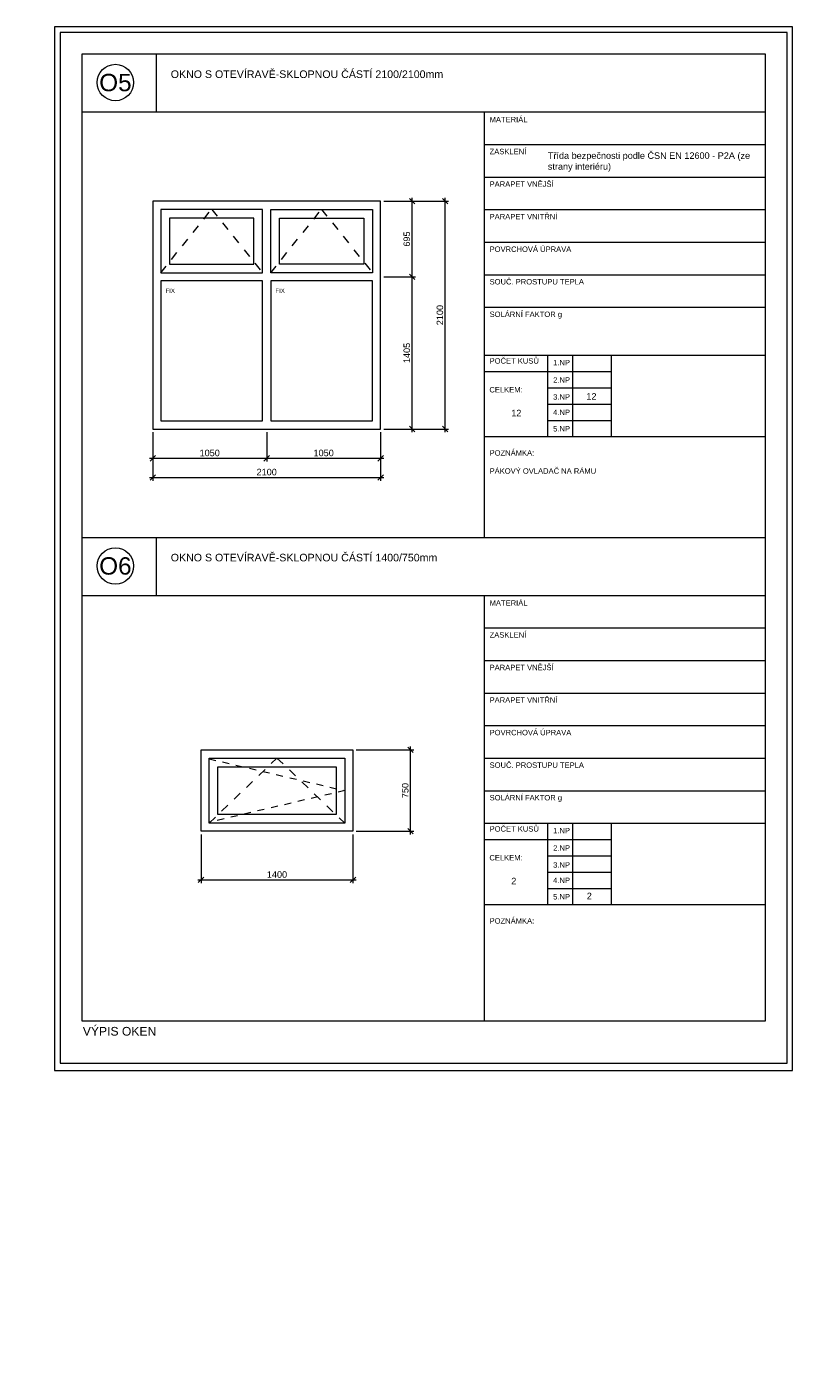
# Model space of a CAD drawing. Header units: millimetres. Extents: x 1370 to 200126, y -9734 to 86273.
# Tile 15 of 23: x 35560 to 42785, y 73678 to 86085. Entities that reach past the tile are written whole.
import ezdxf
from ezdxf.enums import TextEntityAlignment as Align

# ---------------------------------------------------------------- set-up
doc = ezdxf.new("R2010")
doc.units = ezdxf.units.MM
doc.linetypes.add('Čárka', pattern=[6.35, 3.175, -3.175])
doc.layers.get('0').update_dxf_attribs({"plot": 0})
doc.layers.add('000_NETISK', color=32, linetype='Continuous', lineweight=9, plot=False)
for name, color, linetype, lineweight in [('00_nove kce - slabe', 70, 'Continuous', 9), ('01_STAV_nove kce - slabe', 70, 'Continuous', 13), ('01_STAV_OKNA', 21, 'Continuous', 9), ('01_STAV_popis100', 4, 'Continuous', 13), ('AA_ROZPISKY', 7, 'Continuous', 15)]:
    doc.layers.add(name, color=color, linetype=linetype, lineweight=lineweight)
doc.layers.add('_ozn.místnosti', color=7, linetype='Continuous')
doc.styles.add('5.0 M50', font='arial.ttf', dxfattribs={"height": 250})
doc.styles.add('KCA', font='arial.ttf')
doc.styles.get("Standard").update_dxf_attribs({"font": 'arial.ttf'})
doc.dimstyles.new('AS20', dxfattribs={"dimtxt": 60, "dimasz": 50, "dimexe": 30, "dimexo": 30, "dimgap": 20, "dimtad": 0, "dimdec": 0, "dimrnd": 5, "dimdsep": 46, "dimtxsty": 'KCA', "dimblk1": 'OBLIQUE', "dimblk2": 'OBLIQUE', "dimsah": 1, "dimcen": 100, "dimdle": 30, "dimclrd": 256, "dimclre": 256, "dimclrt": 256, "dimadec": 0, "dimazin": 0, "dimtfac": 0.8, "dimtdec": 0, "dimtix": 1, "dimtmove": 1, "dimatfit": 0, "dimldrblk": 'OPEN', "dimfxl": 1, "dimtvp": 0.8, "dimtolj": 1, "dimlwd": -1, "dimlwe": -1, "dimarcsym": 0})

# ---------------------------------------------------------------- blocks, each defined once
blk = doc.blocks.new('BUBL1')
at = {"color": 0}
blk.add_circle((0, 0), 150, dxfattribs=at)
at = {"color": 0, "style": 'KCA'}
blk.add_attdef('x', text='', height=100, dxfattribs=at).set_placement((0, 0), align=Align.MIDDLE_CENTER)
blk = doc.blocks.new('_OBLIQUE')
at = {"color": 0, "linetype": 'ByBlock'}
blk.add_line((-0.5, -0.5), (0.5, 0.5), dxfattribs=at)
blk = doc.blocks.new('*D276')
at = {"layer": '01_STAV_popis100', "transparency": 16777216}
for p, q in [((36719, 82349), (36719, 82079)), ((37769, 82349), (37769, 82079)), ((36689, 82109), (37799, 82109))]:
    blk.add_line(p, q, dxfattribs=at)
at = {"layer": 'Defpoints', "color": 0, "transparency": 16777216}
for p in [(36719, 82379), (37769, 82379), (37769, 82109)]:
    blk.add_point(p, dxfattribs=at)
at = {"layer": '01_STAV_popis100', "transparency": 16777216, "xscale": 50, "yscale": 50, "zscale": 50, "rotation": 180}
blk.add_blockref('_OBLIQUE', (36719, 82109), dxfattribs=at)
at = {"layer": '01_STAV_popis100', "transparency": 16777216, "xscale": 50, "yscale": 50, "zscale": 50}
blk.add_blockref('_OBLIQUE', (37769, 82109), dxfattribs=at)
at = {"layer": '01_STAV_popis100', "transparency": 16777216, "insert": (37244, 82158), "char_height": 60, "attachment_point": 5, "style": 'KCA'}
blk.add_mtext('\\A1;1050', dxfattribs=at)
blk = doc.blocks.new('_OPEN')
at = {"color": 0, "linetype": 'ByBlock'}
for p, q in [((-1, 0.17), (0, 0)), ((0, 0), (-1, -0.17)), ((0, 0), (-1, 0))]:
    blk.add_line(p, q, dxfattribs=at)
blk = doc.blocks.new('*D277')
at = {"layer": '01_STAV_popis100', "transparency": 16777216}
for p, q in [((37769, 82349), (37769, 82079)), ((38819, 82349), (38819, 82079)), ((37739, 82109), (38849, 82109))]:
    blk.add_line(p, q, dxfattribs=at)
at = {"layer": 'Defpoints', "color": 0, "transparency": 16777216}
for p in [(37769, 82379), (38819, 82379), (38819, 82109)]:
    blk.add_point(p, dxfattribs=at)
at = {"layer": '01_STAV_popis100', "transparency": 16777216, "xscale": 50, "yscale": 50, "zscale": 50, "rotation": 180}
blk.add_blockref('_OBLIQUE', (37769, 82109), dxfattribs=at)
at = {"layer": '01_STAV_popis100', "transparency": 16777216, "xscale": 50, "yscale": 50, "zscale": 50}
blk.add_blockref('_OBLIQUE', (38819, 82109), dxfattribs=at)
at = {"layer": '01_STAV_popis100', "transparency": 16777216, "insert": (38294, 82158), "char_height": 60, "attachment_point": 5, "style": 'KCA'}
blk.add_mtext('\\A1;1050', dxfattribs=at)
blk = doc.blocks.new('*D244')
at = {"layer": '01_STAV_popis100', "transparency": 16777216}
for p, q in [((36719, 82349), (36719, 81903)), ((38819, 82349), (38819, 81903)), ((36689, 81933), (38849, 81933))]:
    blk.add_line(p, q, dxfattribs=at)
at = {"layer": 'Defpoints', "color": 0, "transparency": 16777216}
for p in [(36719, 82379), (38819, 82379), (38819, 81933)]:
    blk.add_point(p, dxfattribs=at)
at = {"layer": '01_STAV_popis100', "transparency": 16777216, "xscale": 50, "yscale": 50, "zscale": 50, "rotation": 180}
blk.add_blockref('_OBLIQUE', (36719, 81933), dxfattribs=at)
at = {"layer": '01_STAV_popis100', "transparency": 16777216, "xscale": 50, "yscale": 50, "zscale": 50}
blk.add_blockref('_OBLIQUE', (38819, 81933), dxfattribs=at)
at = {"layer": '01_STAV_popis100', "transparency": 16777216, "insert": (37769, 81982), "char_height": 60, "attachment_point": 5, "style": 'KCA'}
blk.add_mtext('\\A1;2100', dxfattribs=at)
blk = doc.blocks.new('*D278')
at = {"layer": '01_STAV_popis100', "transparency": 16777216}
for p, q in [((39414, 82349), (39414, 84509)), ((38849, 84479), (39444, 84479)), ((38849, 82379), (39444, 82379))]:
    blk.add_line(p, q, dxfattribs=at)
at = {"layer": 'Defpoints', "color": 0, "transparency": 16777216}
for p in [(38819, 84479), (39414, 84479), (38819, 82379)]:
    blk.add_point(p, dxfattribs=at)
at = {"layer": '01_STAV_popis100', "transparency": 16777216, "xscale": 50, "yscale": 50, "zscale": 50}
for p, rotation in [((39414, 84479), 90), ((39414, 82379), 270)]:
    blk.add_blockref('_OBLIQUE', p, dxfattribs=dict(at, rotation=rotation))
at = {"layer": '01_STAV_popis100', "transparency": 16777216, "insert": (39365, 83429), "char_height": 60, "attachment_point": 5, "rotation": 90, "style": 'KCA'}
blk.add_mtext('\\A1;2100', dxfattribs=at)
blk = doc.blocks.new('*D245')
at = {"layer": '01_STAV_popis100', "transparency": 16777216}
for p, q in [((38849, 83781), (39139, 83781)), ((39109, 82349), (39109, 83811)), ((38849, 82379), (39139, 82379))]:
    blk.add_line(p, q, dxfattribs=at)
at = {"layer": 'Defpoints', "color": 0, "transparency": 16777216}
for p in [(38819, 83781), (39109, 83781), (38819, 82379)]:
    blk.add_point(p, dxfattribs=at)
at = {"layer": '01_STAV_popis100', "transparency": 16777216, "xscale": 50, "yscale": 50, "zscale": 50}
for p, rotation in [((39109, 83781), 90), ((39109, 82379), 270)]:
    blk.add_blockref('_OBLIQUE', p, dxfattribs=dict(at, rotation=rotation))
at = {"layer": '01_STAV_popis100', "transparency": 16777216, "insert": (39060, 83080), "char_height": 60, "attachment_point": 5, "rotation": 90, "style": 'KCA'}
blk.add_mtext('\\A1;1405', dxfattribs=at)
blk = doc.blocks.new('*D246')
at = {"layer": '01_STAV_popis100', "transparency": 16777216}
for p, q in [((39109, 83751), (39109, 84509)), ((38849, 84479), (39139, 84479)), ((38849, 83781), (39139, 83781))]:
    blk.add_line(p, q, dxfattribs=at)
at = {"layer": 'Defpoints', "color": 0, "transparency": 16777216}
for p in [(38819, 84479), (39109, 84479), (38819, 83781)]:
    blk.add_point(p, dxfattribs=at)
at = {"layer": '01_STAV_popis100', "transparency": 16777216, "xscale": 50, "yscale": 50, "zscale": 50}
for p, rotation in [((39109, 84479), 90), ((39109, 83781), 270)]:
    blk.add_blockref('_OBLIQUE', p, dxfattribs=dict(at, rotation=rotation))
at = {"layer": '01_STAV_popis100', "transparency": 16777216, "insert": (39060, 84130), "char_height": 60, "attachment_point": 5, "rotation": 90, "style": 'KCA'}
blk.add_mtext('\\A1;695', dxfattribs=at)
blk = doc.blocks.new('*D279')
at = {"layer": '01_STAV_popis100', "transparency": 16777216}
for p, q in [((37164, 78642), (37164, 78194)), ((38564, 78642), (38564, 78194)), ((37134, 78224), (38594, 78224))]:
    blk.add_line(p, q, dxfattribs=at)
at = {"layer": 'Defpoints', "color": 0, "transparency": 16777216}
for p in [(37164, 78672), (38564, 78672), (38564, 78224)]:
    blk.add_point(p, dxfattribs=at)
at = {"layer": '01_STAV_popis100', "transparency": 16777216, "xscale": 50, "yscale": 50, "zscale": 50, "rotation": 180}
blk.add_blockref('_OBLIQUE', (37164, 78224), dxfattribs=at)
at = {"layer": '01_STAV_popis100', "transparency": 16777216, "xscale": 50, "yscale": 50, "zscale": 50}
blk.add_blockref('_OBLIQUE', (38564, 78224), dxfattribs=at)
at = {"layer": '01_STAV_popis100', "transparency": 16777216, "insert": (37864, 78273), "char_height": 60, "attachment_point": 5, "style": 'KCA'}
blk.add_mtext('\\A1;1400', dxfattribs=at)
blk = doc.blocks.new('*D280')
at = {"layer": '01_STAV_popis100', "transparency": 16777216}
for p, q in [((38594, 79422), (39125, 79422)), ((39095, 78642), (39095, 79452)), ((38594, 78672), (39125, 78672))]:
    blk.add_line(p, q, dxfattribs=at)
at = {"layer": 'Defpoints', "color": 0, "transparency": 16777216}
for p in [(38564, 79422), (39095, 79422), (38564, 78672)]:
    blk.add_point(p, dxfattribs=at)
at = {"layer": '01_STAV_popis100', "transparency": 16777216, "xscale": 50, "yscale": 50, "zscale": 50}
for p, rotation in [((39095, 79422), 90), ((39095, 78672), 270)]:
    blk.add_blockref('_OBLIQUE', p, dxfattribs=dict(at, rotation=rotation))
at = {"layer": '01_STAV_popis100', "transparency": 16777216, "insert": (39046, 79047), "char_height": 60, "attachment_point": 5, "rotation": 90, "style": 'KCA'}
blk.add_mtext('\\A1;750', dxfattribs=at)

msp = doc.modelspace()

# ---------------------------------------------------------------- linework, layer by layer
at = {"layer": '000_NETISK', "color": 7, "ltscale": 1000}
for points in [[(35815, 86084.8), (35815, 76467.7), (42615, 76467.7), (42615, 86084.8)], [(35815, 76467.7), (42615, 76467.7), (42615, 86084.8), (35815, 86084.8)], [(35865, 86034.8), (35865, 76535.3), (42565, 76535.3), (42565, 86034.8)]]:
    msp.add_lwpolyline(points, close=True, dxfattribs=at)
at = {"layer": '00_nove kce - slabe', "color": 7, "linetype": 'Čárka', "ltscale": 20}
msp.add_lwpolyline([(37239, 79339.3), (38489, 79046.8), (37239, 78754.3)], dxfattribs=at)
at = {"layer": '01_STAV_nove kce - slabe', "color": 7}
for points in [[(36718.7, 84478.6), (36718.7, 82378.6), (38818.7, 82378.6), (38818.7, 84478.6)], [(36793.7, 84403.6), (36793.7, 83818.6), (37731.2, 83818.6), (37731.2, 84403.6)], [(38743.7, 84403.6), (38743.7, 83818.6), (37806.2, 83818.6), (37806.2, 84403.6)], [(36873.7, 84323.6), (36873.7, 83898.6), (37651.2, 83898.6), (37651.2, 84323.6)], [(38663.7, 84323.6), (38663.7, 83898.6), (37886.2, 83898.6), (37886.2, 84323.6)], [(37731.2, 83743.6), (36793.7, 83743.6), (36793.7, 82453.6), (37731.2, 82453.6)], [(38743.7, 83743.6), (37806.2, 83743.6), (37806.2, 82453.6), (38743.7, 82453.6)], [(37164, 79421.8), (38564, 79421.8), (38564, 78671.8), (37164, 78671.8)], [(37239, 79346.8), (38489, 79346.8), (38489, 78746.8), (37239, 78746.8)], [(37319, 79266.8), (38409, 79266.8), (38409, 78826.8), (37319, 78826.8)]]:
    msp.add_lwpolyline(points, close=True, dxfattribs=at)
at = {"layer": '01_STAV_nove kce - slabe', "color": 7, "linetype": 'Čárka', "ltscale": 25}
for points in [[(36793.7, 83818.6), (37262.4, 84403.6), (37731.2, 83818.6)], [(37806.2, 83818.6), (38274.9, 84403.6), (38743.7, 83818.6)], [(37239, 78746.8), (37864, 79346.8), (38489, 78746.8)]]:
    msp.add_lwpolyline(points, dxfattribs=at)
at = {"layer": '01_STAV_popis100', "color": 7, "ltscale": 1000}
for p, q in [((36750, 85834.8), (36750, 85300.8)), ((36065, 85300.8), (42365, 85300.8)), ((39772, 85300.8), (39772, 81377.3)), ((39772, 85000.8), (42365, 85000.8)), ((39772, 84700.8), (42365, 84700.8)), ((39772, 84400.8), (42365, 84400.8)), ((39772, 84100.8), (42365, 84100.8)), ((39772, 83800.8), (42365, 83800.8)), ((39772, 83500.8), (42365, 83500.8)), ((39772, 83059), (42365, 83059)), ((40357.5, 83059), (40357.5, 82309)), ((40587, 83059), (40587, 82309)), ((40943, 83059), (40943, 82309)), ((39772, 82909), (40943, 82909)), ((40357.5, 82759), (40943, 82759)), ((40357.5, 82609), (40943, 82609)), ((40357.5, 82459), (40943, 82459)), ((39772, 82309), (42365, 82309)), ((36065, 81379.8), (42365, 81379.8)), ((36750, 81379.8), (36750, 80845.8)), ((36065, 80845.8), (42365, 80845.8)), ((39772, 80845.8), (39772, 76922.3)), ((39772, 80545.8), (42365, 80545.8)), ((39772, 80245.8), (42365, 80245.8)), ((39772, 79945.8), (42365, 79945.8)), ((39772, 79645.8), (42365, 79645.8)), ((39772, 79345.8), (42365, 79345.8)), ((39772, 79045.8), (42365, 79045.8)), ((39772, 78745.8), (42365, 78745.8)), ((40357.5, 78745.8), (40357.5, 77995.8)), ((40587, 78745.8), (40587, 77995.8)), ((40943, 78745.8), (40943, 77995.8)), ((39772, 78595.8), (40943, 78595.8)), ((40357.5, 78445.8), (40943, 78445.8)), ((40357.5, 78295.8), (40943, 78295.8)), ((40357.5, 78145.8), (40943, 78145.8)), ((39772, 77995.8), (42365, 77995.8))]:
    msp.add_line(p, q, dxfattribs=at)
msp.add_lwpolyline([(36065, 85834.8), (36065, 76924.8), (42365, 76924.8), (42365, 85834.8)], close=True, dxfattribs=at)

# ---------------------------------------------------------------- block references
at = {"layer": '01_STAV_OKNA', "color": 7}
ref = msp.add_blockref('BUBL1', (36375.2, 85572.3), dxfattribs=dict(at, xscale=1.119999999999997, yscale=1.119999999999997, zscale=1.119999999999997, rotation=359.994372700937))
ref.add_attrib('x', 'O5', dxfattribs={"layer": '0', "height": 160, "rotation": 359.99437, "style": 'KCA'}).set_placement((36375.2, 85572.3), align=Align.MIDDLE_CENTER)
ref = msp.add_blockref('BUBL1', (36375.2, 81117.3), dxfattribs=dict(at, xscale=1.119999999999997, yscale=1.119999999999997, zscale=1.119999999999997, rotation=359.994372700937))
ref.add_attrib('x', 'O6', dxfattribs={"layer": '0', "height": 160, "rotation": 359.99437, "style": 'KCA'}).set_placement((36375.2, 81117.3), align=Align.MIDDLE_CENTER)

# ---------------------------------------------------------------- texts
at = {"layer": '_ozn.místnosti', "color": 7, "attachment_point": 1, "rotation": 359.99437, "style": '5.0 M50'}
for s, width, gutter_width, heights, insert, char_height in [('\\A1;OKNO S OTEVÍRAVĚ-SKLOPNOU ČÁSTÍ 2100/2100mm', 3185.769, 1250, [0], (36885.3, 85684.3), 70), ('MATERIÁL', 672.312, 1250, [0], (39823, 85255.9), 50), ('ZASKLENÍ', 672.312, 1250, [0], (39823, 84961.4), 50), ('Třída bezpečnosti podle ČSN EN 12600 - P2A (ze strany interiéru)', 1895.534, 1250, [0], (40359.8, 84928.9), 60), ('PARAPET VNĚJŠÍ', 942.754, 1250, [0], (39823, 84661.4), 50), ('PARAPET VNITŘNÍ', 942.754, 1250, [0], (39823, 84361.4), 50), ('POVRCHOVÁ ÚPRAVA', 1088.492, 1250, [0], (39823, 84061.4), 50), ('SOUČ. PROSTUPU TEPLA', 942.754, 1250, [0], (39823, 83761.4), 50), ('FIX', 705.887, 12.5, [0], (36836.6, 83673.6), 40), ('FIX', 705.887, 12.5, [0], (37849.1, 83673.6), 40), ('SOLÁRNÍ FAKTOR g', 942.754, 1250, [0], (39823, 83461.4), 50), ('POČET KUSŮ', 942.754, 1250, [0], (39823, 83031.6), 50), ('1.NP', 942.754, 1250, [0], (40408.5, 83016), 50), ('CELKEM:', 942.754, 1250, [0], (39821, 82766), 50), ('2.NP', 942.754, 1250, [0], (40408.5, 82855.9), 50), ('3.NP', 942.754, 1250, [0], (40408.5, 82699.6), 50), ('12', 1526.496, 1250, [60.2], (40714.9, 82709.9), 60), ('12', 1526.496, 1250, [0], (40022.5, 82556.5), 60), ('4.NP', 942.754, 1250, [0], (40408.5, 82558), 50), ('5.NP', 942.754, 1250, [0], (40408.5, 82406.3), 50), ('POZNÁMKA: \\P\\PPÁKOVÝ OVLADAČ NA RÁMU', 1713.246, 1250, [497.6], (39823, 82183.8), 50), ('\\A1;OKNO S OTEVÍRAVĚ-SKLOPNOU ČÁSTÍ 1400/750mm', 3185.769, 1250, [0], (36885.3, 81229.3), 70), ('MATERIÁL', 672.312, 1250, [0], (39823, 80800.9), 50), ('ZASKLENÍ', 672.312, 1250, [0], (39823, 80506.4), 50), ('PARAPET VNĚJŠÍ', 942.754, 1250, [0], (39823, 80206.4), 50), ('PARAPET VNITŘNÍ', 942.754, 1250, [0], (39823, 79906.4), 50), ('POVRCHOVÁ ÚPRAVA', 1088.492, 1250, [0], (39823, 79606.4), 50), ('SOUČ. PROSTUPU TEPLA', 942.754, 1250, [0], (39823, 79306.4), 50), ('SOLÁRNÍ FAKTOR g', 942.754, 1250, [0], (39823, 79006.4), 50), ('POČET KUSŮ', 942.754, 1250, [0], (39823, 78718.4), 50), ('1.NP', 942.754, 1250, [0], (40408.5, 78702.9), 50), ('2.NP', 942.754, 1250, [0], (40408.5, 78542.8), 50), ('CELKEM:', 942.754, 1250, [0], (39821, 78452.9), 50), ('3.NP', 942.754, 1250, [0], (40408.5, 78386.4), 50), ('2', 1526.496, 1250, [0], (40022.5, 78243.3), 60), ('4.NP', 942.754, 1250, [0], (40408.5, 78244.8), 50), ('5.NP', 942.754, 1250, [0], (40408.5, 78093.1), 50), ('2', 1526.496, 1250, [60.2], (40718.8, 78105.4), 60), ('POZNÁMKA:', 942.754, 1250, [0], (39823, 77870.6), 50), ('VÝPIS OKEN', 1635, 1250, [0], (36075, 76868.5), 80)]:
    msp.add_mtext_dynamic_manual_height_columns(s, width=width, gutter_width=gutter_width, heights=heights, dxfattribs=dict(at, insert=insert, char_height=char_height))
at = {"layer": 'AA_ROZPISKY', "color": 7, "insert": (8905.3, 74585.1), "char_height": 93.333, "attachment_point": 1, "rotation": 359.99437}
msp.add_mtext_dynamic_manual_height_columns('\\pi507.99;{\\W0.7;\\C256;Lublaňská 1002/9, 120 00 Praha 2\\P\\pi496.65,t1430,1523.3;IČO: 29136440 | +420 736 630 021\\P\\pi541.79,t1475.1,2501.8;www.ecoten.cz | info@ecoten.cz\\H1.0805x; }', width=2400.007, gutter_width=150, heights=[0], dxfattribs=at)

# ---------------------------------------------------------------- dimensions: what is measured, and where the dimension line sits
at = {"layer": '01_STAV_popis100', "color": 7}
for base, p1, p2, picture, middle in [((39414.2, 84478.6), (38818.7, 82378.6), (38818.7, 84478.6), '*D278', (39365.2, 83428.6)), ((39109.42948, 84478.5978552), (38818.6654845, 83781.0978552), (38818.6654845, 84478.5978552), '*D246', (39060.4144731, 84129.8478552)), ((39109.42948, 83781.0978552), (38818.6654845, 82378.5978552), (38818.6654845, 83781.0978552), '*D245', (39060.4144731, 83079.8478552)), ((39095.1, 79421.8), (38564, 78671.8), (38564, 79421.8), '*D280', (39046.1, 79046.8))]:
    dim = msp.add_linear_dim(base=base, p1=p1, p2=p2, angle=90, dimstyle='AS20', dxfattribs=at)
    dim.commit()
    dim.dimension.update_dxf_attribs({"geometry": picture, "text_midpoint": middle})
for base, p1, p2, picture, middle in [((37768.7, 82108.6), (36718.7, 82378.6), (37768.7, 82378.6), '*D276', (37243.7, 82157.6)), ((38818.7, 81932.7), (36718.7, 82378.6), (38818.7, 82378.6), '*D244', (37768.7, 81981.7)), ((38818.7, 82108.6), (37768.7, 82378.6), (38818.7, 82378.6), '*D277', (38293.7, 82157.6)), ((38564, 78223.6), (37164, 78671.8), (38564, 78671.8), '*D279', (37864, 78272.6))]:
    dim = msp.add_linear_dim(base=base, p1=p1, p2=p2, dimstyle='AS20', dxfattribs=at)
    dim.commit()
    dim.dimension.update_dxf_attribs({"geometry": picture, "text_midpoint": middle})

doc.saveas('drawing.dxf')
